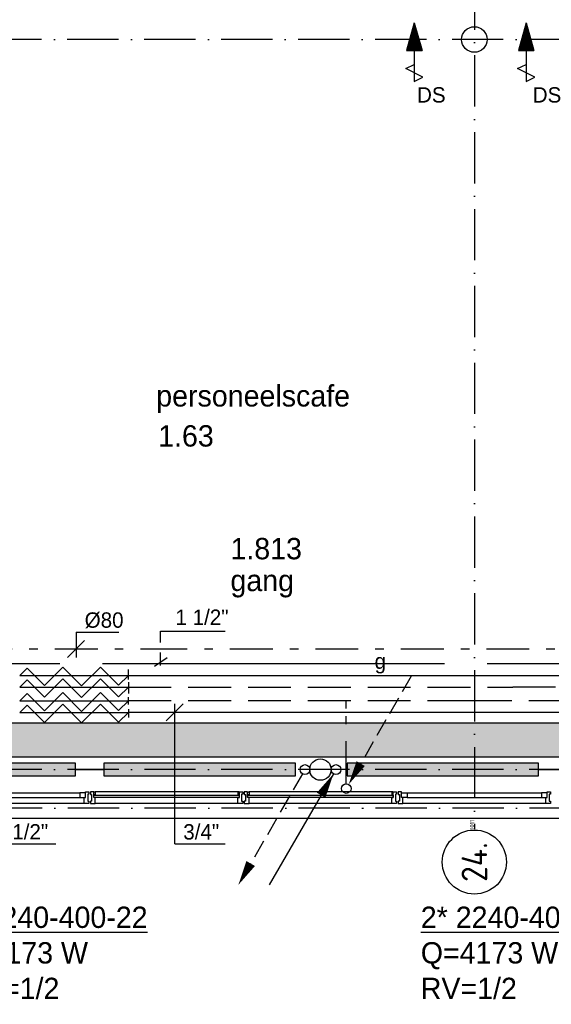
# Model space of a CAD drawing. Extents: x -39327 to 109237, y 358172 to 442272.
# Tile 47 of 96: x 56390 to 62608, y 401494 to 413025. Entities that reach past the tile are written whole.
import ezdxf
from ezdxf.enums import TextEntityAlignment as Align

# ---------------------------------------------------------------- set-up
doc = ezdxf.new("R2010")
doc.units = 0
doc.header["$LTSCALE"] = 100
for name, pattern in [('2322107', [2000, 1000, 1000]), ('2322108', [7, 5, -2]), ('2322109', [10, 5, -2, 1, -2]), ('2322134', [45, 40, -5]), ('DASHDOT', [9, 6, -1.5, 0, -1.5])]:
    doc.linetypes.add(name, pattern=pattern)
doc.layers.get('0').update_dxf_attribs({"linetype": 'CONTINUOUS'})
for name, color, linetype in [('AL$7----_STRAMIEN', 1, 'DASHDOT'), ('AL21----_BUITENWAND', 4, 'CONTINUOUS'), ('AL28----_KONSTRUKTIE', 3, 'CONTINUOUS'), ('AL31----_BUITENKOZ', 7, 'CONTINUOUS'), ('ALN-----_BLOCKNAAM', 2, 'CONTINUOUS'), ('ALXOU---_GLAS', 7, 'CONTINUOUS'), ('BOUW', 8, 'CONTINUOUS'), ('DOORSNEDE', 1, 'CONTINUOUS'), ('KABELGOOT1', 8, 'CONTINUOUS'), ('WI561---', 1, 'CONTINUOUS'), ('WL524---', 4, 'CONTINUOUS'), ('WL531---', 4, 'CONTINUOUS'), ('WL532---', 1, 'CONTINUOUS'), ('WL541---', 4, 'CONTINUOUS'), ('WL561---', 4, 'CONTINUOUS'), ('WL561---_AANVOER', 4, 'CONTINUOUS'), ('WL561---_RETOUR', 4, 'CONTINUOUS'), ('WL570---', 3, 'CONTINUOUS'), ('WM531---', 1, 'CONTINUOUS'), ('WM541---', 1, 'CONTINUOUS'), ('WM561---', 1, 'CONTINUOUS')]:
    doc.layers.add(name, color=color, linetype=linetype)
doc.styles.add('BURO-018', font='BUROFONT.shx', dxfattribs={"height": 180})
doc.styles.add('BURO-025', font='BUROFONT.shx', dxfattribs={"height": 250})
doc.styles.get("Standard").update_dxf_attribs({"font": 'ISOCP'})

# ---------------------------------------------------------------- blocks, each defined once
blk = doc.blocks.new('1011')
at = {"layer": 'AL$7----_STRAMIEN', "color": 7, "linetype": 'CONTINUOUS'}
blk.add_circle((-750, 0), 750, dxfattribs=at)
at = {"layer": 'ALN-----_BLOCKNAAM', "linetype": 'CONTINUOUS'}
blk.add_text('1011', height=100, dxfattribs=at).set_placement((0, 0))
blk = doc.blocks.new('2322401')
at = {"color": 0, "linetype": 'CONTINUOUS'}
for p, q in [((-0.5, 0.5, 1), (-0.5, 0.5)), ((-0.5, 0.5, 1), (-0.5, -0.5, 1)), ((0.5, 0.5, 1), (-0.5, 0.5, 1)), ((0.5, 0.5), (-0.5, 0.5)), ((-0.5, 0.5), (-0.5, -0.5)), ((0.5, 0.5, 1), (0.5, 0.5)), ((0.5, -0.5, 1), (0.5, 0.5, 1)), ((0.5, -0.5), (0.5, 0.5)), ((-0.5, -0.5, 1), (-0.5, -0.5)), ((-0.5, -0.5, 1), (0.5, -0.5, 1)), ((-0.5, -0.5), (0.5, -0.5)), ((0.5, -0.5, 1), (0.5, -0.5))]:
    blk.add_line(p, q, dxfattribs=at)
blk = doc.blocks.new('CVHATCH1')
at = {"color": 0, "linetype": 'CONTINUOUS'}
blk.add_solid([(-0.5, -0.5), (0.5, -0.5), (-0.5, 0.5), (0.5, 0.5)], dxfattribs=at)
blk = doc.blocks.new('CVRINFO2')
at = {"color": 0, "linetype": 'CONTINUOUS', "style": 'BURO-025'}
for tag, p in [('CV_TEXT125', (0, 0)), ('CV_TEXT225', (0, -4.17)), ('CV_TEXT325', (0, -8.33)), ('CV_TEXT425', (0, -12.5))]:
    blk.add_attdef(tag, p, '', height=2.5, dxfattribs=at)
blk = doc.blocks.new('LDV2108')
at = {"color": 0, "linetype": 'CONTINUOUS'}
for p, q in [((-0.25, -0.433), (-1.187, -2.057)), ((-1.562, -2.706), (-2.5, -4.33)), ((-2.875, -4.98), (-3.812, -6.603)), ((-4.187, -7.253), (-5.125, -8.877)), ((-5.5, -9.526), (-6.437, -11.15))]:
    blk.add_line(p, q, dxfattribs=at)
blk.add_lwpolyline([(-6.75, -11.691, 0, 1, 0), (-5.5, -9.526, 1, 1, 0)], format="xyseb", dxfattribs=at)
blk.add_circle((0, 0), 0.5, dxfattribs=at)
blk = doc.blocks.new('LDV4107')
at = {"color": 0, "linetype": 'CONTINUOUS'}
blk.add_line((-0.25, -0.433), (-6.75, -11.691), dxfattribs=at)
blk.add_lwpolyline([(-0.25, -0.433, 0, 1, 0), (-1.5, -2.598, 1, 1, 0)], format="xyseb", dxfattribs=at)
blk.add_circle((0, 0), 0.5, dxfattribs=at)
blk = doc.blocks.new('LDV3108')
at = {"color": 0, "linetype": 'CONTINUOUS'}
for p, q in [((6.75, 11.69), (5.81, 10.07)), ((5.44, 9.42), (4.5, 7.79)), ((4.13, 7.14), (3.19, 5.52)), ((2.81, 4.87), (1.88, 3.25)), ((1.5, 2.6), (0.56, 0.97))]:
    blk.add_line(p, q, dxfattribs=at)
blk.add_lwpolyline([(0.25, 0.43, 0, 1, 0), (1.5, 2.6, 1, 1, 0)], format="xyseb", dxfattribs=at)
blk.add_circle((0, 0), 0.5, dxfattribs=at)
blk = doc.blocks.new('*U293', base_point=(51439, 405654))
at = {"color": 0, "linetype": 'CONTINUOUS'}
for p, q in [((51439, 405854), (51439, 405554)), ((51439, 405854), (51939, 405854)), ((51539, 405754), (51339, 405554))]:
    blk.add_line(p, q, dxfattribs=at)
at = {"color": 0, "linetype": 'CONTINUOUS', "style": 'BURO-018'}
blk.add_text('%%C80', height=180, dxfattribs=at).set_placement((51539, 405904))
blk = doc.blocks.new('A$C6E6F3BC9')
at = {"layer": 'KABELGOOT1'}
h = blk.add_hatch(dxfattribs=at)
h.set_pattern_fill('DOTS', color=256, scale=20, style=0)
h.set_pattern_definition([(0, (-2505.993, 85430.135), (15.875, 31.75), [0, -31.75])])
h.paths.add_polyline_path([(62632, 32866), (61675, 33264), (22209, 33264), (22209, 32866)])
for p, q in [((22088, 33265, 2750), (60850, 33265, 2750)), ((71055, 32864, 3650), (22088, 32865, 2750))]:
    blk.add_line(p, q, dxfattribs=at)
blk = doc.blocks.new('*U366', base_point=(58203, 404914))
at = {"color": 0, "linetype": 'CONTINUOUS'}
for p, q in [((58103, 404814), (58303, 405014)), ((58203, 403374), (58203, 405014)), ((58203, 403374), (58793, 403374))]:
    blk.add_line(p, q, dxfattribs=at)
at = {"color": 0, "linetype": 'CONTINUOUS', "style": 'BURO-018'}
blk.add_text('3/4"', height=180, dxfattribs=at).set_placement((58303, 403424))
blk = doc.blocks.new('*U368', base_point=(56002, 405050))
at = {"color": 0, "linetype": 'CONTINUOUS'}
for p, q in [((55902, 404950), (56102, 405150)), ((56002, 403374), (56002, 405150)), ((56002, 403374), (56812, 403374))]:
    blk.add_line(p, q, dxfattribs=at)
at = {"color": 0, "linetype": 'CONTINUOUS', "style": 'BURO-018'}
blk.add_text('1 1/2"', height=180, dxfattribs=at).set_placement((56102, 403424))
blk = doc.blocks.new('2322134-4')
at = {"layer": 'WM541---', "color": 0, "style": 'BURO-018'}
blk.add_text('g', height=180, dxfattribs=at).set_placement((60608, 405485), align=Align.MIDDLE)

msp = doc.modelspace()

# ---------------------------------------------------------------- linework, layer by layer
at = {"color": 3, "linetype": 'CONTINUOUS'}
for p, q in [((56390, 405345.3), (56476.3, 405431.7)), ((56476.3, 405431.7), (56680.4, 405227.6)), ((56680.4, 405227.6), (56894.6, 405441.7)), ((56894.6, 405441.7), (57114.3, 405222)), ((57114.3, 405222), (57334, 405441.7)), ((57334, 405441.7), (57545.5, 405230.1)), ((56391.2, 405345.3), (57660.7, 405345.3)), ((57545.5, 405230.1), (57660.7, 405345.3)), ((57660.7, 405299.2), (57660.7, 405413)), ((56390, 405209.1), (56476.2, 405295.3)), ((56391.2, 405208.8), (57660.7, 405208.8)), ((56476.2, 405295.3), (56680.4, 405091.1)), ((56680.4, 405091.1), (56894.6, 405305.2)), ((56894.6, 405305.2), (57114.3, 405085.5)), ((57114.3, 405085.5), (57334, 405305.2)), ((57334, 405305.2), (57545.5, 405093.7)), ((57545.5, 405093.7), (57660.7, 405208.8)), ((57660.7, 405266.7), (57660.7, 405132.9)), ((56390, 405048.2), (56476.3, 405134.6)), ((56476.3, 405134.6), (56680.4, 404930.5)), ((56680.4, 404930.5), (56894.6, 405144.6)), ((56894.6, 405144.6), (57114.3, 404924.9)), ((57114.3, 404924.9), (57334, 405144.6)), ((57334, 405144.6), (57545.5, 404933.1)), ((57660.7, 405004.9), (57660.7, 405090.9)), ((56390, 404912.1), (56476.2, 404998.3)), ((56391.2, 405048.2), (57660.7, 405048.2)), ((56476.2, 404998.3), (56680.4, 404794)), ((56680.4, 404794), (56894.6, 405008.2)), ((56894.6, 405008.2), (57114.3, 404788.4)), ((57114.3, 404788.4), (57334, 405008.2)), ((57334, 405008.2), (57545.5, 404796.6)), ((57545.5, 404933.1), (57660.7, 405048.2)), ((56391.2, 404911.8), (57660.7, 404911.8)), ((57545.5, 404796.6), (57660.7, 404911.8)), ((57660.7, 404952.1), (57660.7, 404852.2))]:
    msp.add_line(p, q, dxfattribs=at)
at = {"layer": 'AL$7----_STRAMIEN', "color": 1}
for p, q in [((61708, 420708.5), (61708, 403545.6)), ((102551.4, 412792.8), (41806.3, 412792.8)), ((80950.4, 404242.8), (9206, 404242.8)), ((86354.3, 403792.8), (8116, 403792.8))]:
    msp.add_line(p, q, dxfattribs=at)
at = {"layer": 'AL21----_BUITENWAND', "color": 8}
msp.add_line((53968, 403672.8), (72438.5, 403672.8), dxfattribs=at)
at = {"layer": 'AL28----_KONSTRUKTIE', "color": 8}
for centre, radius in [((61708, 412792.8), 150), ((59908, 404242.8), 125)]:
    msp.add_circle(centre, radius, dxfattribs=at)
at = {"layer": 'AL31----_BUITENKOZ', "color": 8}
for p, q in [((55523, 403969.8), (57093, 403969.8)), ((57143, 403843.8), (55473, 403843.8)), ((55523, 403915.8), (57093, 403915.8))]:
    msp.add_line(p, q, dxfattribs=at)
at = {"layer": 'AL31----_BUITENKOZ', "color": 8, "linetype": 'CONTINUOUS'}
for points in [[(57160, 403915.8), (57160, 403969.8), (57093, 403969.8), (57093, 403915.8)], [(57160, 403982.8), (57199, 403982.8), (57199, 403976.8), (57199, 403962.8), (57199, 403962.8), (57199, 403953.3), (57185, 403953.3), (57185, 403873.3), (57199, 403873.3), (57199, 403863.3), (57199, 403863.3), (57199, 403849.8), (57199, 403843.8), (57180.1, 403843.8), (57143, 403843.8), (57143, 403850.8), (57143, 403854.8), (57143, 403862.8), (57143, 403915.8), (57160, 403915.8)], [(57256, 403982.8), (57217, 403982.8), (57217, 403976.8), (57217, 403962.8), (57217, 403962.8), (57217, 403952.8), (57231, 403952.8), (57231, 403872.8), (57217, 403872.8), (57217, 403863.8), (57217, 403863.8), (57217, 403849.8), (57217, 403843.8), (57235.9, 403843.8), (57273, 403843.8), (57273, 403850.8), (57273, 403854.8), (57273, 403862.8), (57273, 403915.8), (57256, 403915.8)], [(57256, 403945.8), (57256, 403977.8), (57261, 403977.8), (57261, 403982.8), (57273, 403982.8), (57273, 403945.8)], [(58960, 403945.8), (58960, 403977.8), (58955, 403977.8), (58955, 403982.8), (58943, 403982.8), (58943, 403945.8)], [(58960, 403982.8), (58999, 403982.8), (58999, 403976.8), (58999, 403962.8), (58999, 403962.8), (58999, 403953.3), (58985, 403953.3), (58985, 403873.3), (58999, 403873.3), (58999, 403863.3), (58999, 403863.3), (58999, 403849.8), (58999, 403843.8), (58980.1, 403843.8), (58943, 403843.8), (58943, 403850.8), (58943, 403854.8), (58943, 403862.8), (58943, 403915.8), (58960, 403915.8)], [(59056, 403982.8), (59017, 403982.8), (59017, 403976.8), (59017, 403962.8), (59017, 403962.8), (59017, 403952.8), (59031, 403952.8), (59031, 403872.8), (59017, 403872.8), (59017, 403863.8), (59017, 403863.8), (59017, 403849.8), (59017, 403843.8), (59035.9, 403843.8), (59073, 403843.8), (59073, 403850.8), (59073, 403854.8), (59073, 403862.8), (59073, 403915.8), (59056, 403915.8)], [(59056, 403945.8), (59056, 403977.8), (59061, 403977.8), (59061, 403982.8), (59073, 403982.8), (59073, 403945.8)], [(60760, 403945.8), (60760, 403977.8), (60755, 403977.8), (60755, 403982.8), (60743, 403982.8), (60743, 403945.8)], [(60760, 403982.8), (60799, 403982.8), (60799, 403976.8), (60799, 403962.8), (60799, 403962.8), (60799, 403953.3), (60785, 403953.3), (60785, 403873.3), (60799, 403873.3), (60799, 403863.3), (60799, 403863.3), (60799, 403849.8), (60799, 403843.8), (60780.1, 403843.8), (60743, 403843.8), (60743, 403850.8), (60743, 403854.8), (60743, 403862.8), (60743, 403915.8), (60760, 403915.8)], [(60856, 403982.8), (60817, 403982.8), (60817, 403976.8), (60817, 403962.8), (60817, 403962.8), (60817, 403952.8), (60831, 403952.8), (60831, 403872.8), (60817, 403872.8), (60817, 403863.8), (60817, 403863.8), (60817, 403849.8), (60817, 403843.8), (60835.9, 403843.8), (60873, 403843.8), (60873, 403850.8), (60873, 403854.8), (60873, 403862.8), (60873, 403915.8), (60856, 403915.8)], [(60856, 403915.8), (60856, 403969.8), (60923, 403969.8), (60923, 403915.8)], [(62560, 403915.8), (62560, 403969.8), (62493, 403969.8), (62493, 403915.8)], [(62560, 403982.8), (62599, 403982.8), (62599, 403976.8), (62599, 403962.8), (62599, 403962.8), (62599, 403953.3), (62585, 403953.3), (62585, 403873.3), (62599, 403873.3), (62599, 403863.3), (62599, 403863.3), (62599, 403849.8), (62599, 403843.8), (62580.1, 403843.8), (62543, 403843.8), (62543, 403850.8), (62543, 403854.8), (62543, 403862.8), (62543, 403915.8), (62560, 403915.8)]]:
    msp.add_lwpolyline(points, close=True, dxfattribs=at)
at = {"layer": 'AL31----_BUITENKOZ', "color": 8}
for points in [[(58943, 403982.8), (57273, 403982.8)], [(60743, 403982.8), (59073, 403982.8)], [(60923, 403969.8), (62493, 403969.8)], [(58943, 403843.8), (57273, 403843.8)], [(60743, 403843.8), (59073, 403843.8)], [(62543, 403843.8), (60873, 403843.8)], [(60923, 403915.8), (62493, 403915.8)]]:
    msp.add_lwpolyline(points, dxfattribs=at)
at = {"layer": 'ALXOU---_GLAS', "color": 8}
for points in [[(57258, 403917.8), (57258, 403943.8), (58958, 403943.8), (58958, 403917.8)], [(59058, 403917.8), (59058, 403943.8), (60758, 403943.8), (60758, 403917.8)]]:
    msp.add_lwpolyline(points, close=True, dxfattribs=at)
at = {"layer": 'DOORSNEDE', "color": 1}
for p, q in [((61005.6, 412988.2), (60915.4, 412663.1)), ((61005.6, 412988.2), (61005.6, 412301.9)), ((61005.6, 412988.2), (61095.9, 412663.1)), ((62314.6, 412988.2), (62224.4, 412663.1)), ((62314.6, 412988.2), (62314.6, 412301.9)), ((62314.6, 412988.2), (62404.9, 412663.1))]:
    msp.add_line(p, q, dxfattribs=at)
for points in [[(61095.9, 412663.1), (61005.6, 412663.1), (61005.6, 412988.2)], [(62404.9, 412663.1), (62314.6, 412663.1), (62314.6, 412988.2)]]:
    msp.add_solid(points, dxfattribs=at)
at = {"layer": 'WL524---', "color": 1}
for p, q in [((58037.5, 405863.1), (58793.2, 405863.1)), ((58037.5, 405732.8), (58037.5, 405863.1)), ((57965.6, 405452.9), (58114.8, 405555.4)), ((58037.5, 405462.1), (58037.5, 405613.6))]:
    msp.add_line(p, q, dxfattribs=at)
at = {"layer": 'WL531---', "linetype": '2322109'}
for p, q in [((58301.7, 405653.9), (45621.5, 405653.9)), ((68349.4, 405653.9), (58301.7, 405653.9))]:
    msp.add_line(p, q, dxfattribs=at)
at = {"layer": 'WL541---', "color": 3, "linetype": '2322134'}
msp.add_line((39359.6, 405484.8), (68357.1, 405484.8), dxfattribs=at)
at = {"layer": 'WL561---_AANVOER', "linetype": '2322107'}
for p, q in [((68432.5, 405342), (57659.1, 405342)), ((57661.3, 404913.7), (61758.4, 404913.7)), ((61758.4, 404913.7), (70321.4, 404913.7)), ((57041.5, 404242.8), (57374.5, 404242.8)), ((62458.7, 404242.8), (62757.3, 404242.8))]:
    msp.add_line(p, q, dxfattribs=at)
at = {"layer": 'WL561---_RETOUR', "linetype": '2322108'}
for p, q in [((57661.3, 405209.3), (62159, 405209.3)), ((62159, 405210.7), (68987.2, 405210.7)), ((57661.3, 405050.2), (61645.9, 405050.2)), ((60209.5, 404957.7), (60209.5, 405050.2)), ((61645.9, 405050.2), (68318.7, 405050.2)), ((60209.5, 404076.6), (60209.5, 404869.1))]:
    msp.add_line(p, q, dxfattribs=at)
at = {"layer": 'WL570---', "color": 1}
for p, q in [((60915.4, 412663.1), (61095.9, 412663.1)), ((62224.4, 412663.1), (62404.9, 412663.1)), ((60905.6, 412451.9), (61005.6, 412501.9)), ((62214.6, 412451.9), (62314.6, 412501.9)), ((61105.6, 412351.9), (60905.6, 412451.9)), ((61005.6, 412301.9), (61105.6, 412351.9)), ((62414.6, 412351.9), (62214.6, 412451.9)), ((62314.6, 412301.9), (62414.6, 412351.9))]:
    msp.add_line(p, q, dxfattribs=at)
for points in [[(61005.6, 412988.2, 0, 181, 0), (61005.6, 412663.1, 181, 181, 0)], [(62314.6, 412988.2, 0, 181, 0), (62314.6, 412663.1, 181, 181, 0)]]:
    msp.add_lwpolyline(points, format="xyseb", dxfattribs=at)

# ---------------------------------------------------------------- block references
at = {"layer": 'AL$7----_STRAMIEN', "color": 8}
ref = msp.add_blockref('1011', (61708, 403535.2), dxfattribs=dict(at, xscale=0.5, yscale=0.5, zscale=0.5, rotation=90))
ref.add_attrib('STR-NAAM', '24.', dxfattribs={"color": 3, "linetype": 'CONTINUOUS', "height": 300, "rotation": 90}).set_placement((61708, 403160.2), align=Align.MIDDLE)
at = {"layer": 'WI561---'}
ref = msp.add_blockref('CVRINFO2', (55580.7, 402388.3), dxfattribs=dict(at, xscale=100, yscale=100, zscale=100))
ref.add_attrib('CV_TEXT125', '%%u2* 2240-400-22', (55580.7, 402388.3), dxfattribs={"layer": '0', "color": 2, "linetype": 'CONTINUOUS', "height": 250, "style": 'BURO-025'})
ref.add_attrib('CV_TEXT225', 'Q=4173 W', (55580.7, 401971.7), dxfattribs={"layer": '0', "color": 2, "linetype": 'CONTINUOUS', "height": 250, "style": 'BURO-025'})
ref.add_attrib('CV_TEXT325', 'ThV=1/2', (55580.7, 401555), dxfattribs={"layer": '0', "color": 2, "linetype": 'CONTINUOUS', "height": 250, "style": 'BURO-025'})
ref = msp.add_blockref('CVRINFO2', (61081.4, 402388.3), dxfattribs=dict(at, xscale=100, yscale=100, zscale=100))
ref.add_attrib('CV_TEXT125', '%%u2* 2240-400-22', (61081.4, 402388.3), dxfattribs={"layer": '0', "color": 2, "linetype": 'CONTINUOUS', "height": 250, "style": 'BURO-025'})
ref.add_attrib('CV_TEXT225', 'Q=4173 W', (61081.4, 401971.7), dxfattribs={"layer": '0', "color": 2, "linetype": 'CONTINUOUS', "height": 250, "style": 'BURO-025'})
ref.add_attrib('CV_TEXT325', 'RV=1/2', (61081.4, 401555), dxfattribs={"layer": '0', "color": 2, "linetype": 'CONTINUOUS', "height": 250, "style": 'BURO-025'})
at = {"layer": 'WL531---', "color": 2, "xscale": 115.5, "yscale": 115.5, "zscale": 115.5}
for name, p in [('LDV2108', (59726.9, 404242.8)), ('LDV4107', (60089, 404242.8))]:
    msp.add_blockref(name, p, dxfattribs=at)
at = {"layer": 'WL561---', "xscale": 2240, "yscale": 150}
for name, p, zscale in [('2322401', (55921.5, 404242.8), 500), ('CVHATCH1', (55921.5, 404242.8), 2240), ('2322401', (58494.5, 404242.8), 500), ('CVHATCH1', (58494.5, 404242.8), 2240), ('2322401', (61338.7, 404242.8), 500), ('CVHATCH1', (61338.7, 404242.8), 2240)]:
    msp.add_blockref(name, p, dxfattribs=dict(at, zscale=zscale))
at = {"layer": 'WL561---_RETOUR', "color": 2, "xscale": 112.5, "yscale": 112.5, "zscale": 112.5}
msp.add_blockref('LDV3108', (60209.5, 404020.4), dxfattribs=at)
at = {"layer": 'WL570---', "color": 1}
msp.add_blockref('A$C6E6F3BC9', (8116, 371524.5), dxfattribs=at)
at = {"layer": 'WM531---'}
msp.add_blockref('*U293', (57049.3, 405653.9), dxfattribs=at)
at = {"layer": 'WM541---', "color": 1}
msp.add_blockref('2322134-4', (0, 0), dxfattribs=at)
at = {"layer": 'WM561---'}
for name, p in [('*U368', (56001.8, 405050.2)), ('*U366', (58202.9, 404913.7))]:
    msp.add_blockref(name, p, dxfattribs=at)

# ---------------------------------------------------------------- texts
at = {"color": 1, "linetype": 'CONTINUOUS', "style": 'BURO-018'}
msp.add_text('1 1/2"', height=180, dxfattribs=at).set_placement((58211.5, 405936.9))
at = {"layer": 'BOUW', "style": 'BURO-025'}
for s, p in [('personeelscafe', (57986.7, 408494.4)), ('1.63', (58008.9, 408025.7)), ('1.813', (58854.6, 406705.6)), ('gang', (58854.6, 406332.6))]:
    msp.add_text(s, height=250, dxfattribs=at).set_placement(p)
at = {"layer": 'WL532---', "color": 1, "style": 'BURO-018'}
for p in [(61037.4, 412054.3), (62390.9, 412054.3)]:
    msp.add_text('DS', height=180, dxfattribs=at).set_placement(p)

doc.saveas('drawing.dxf')
